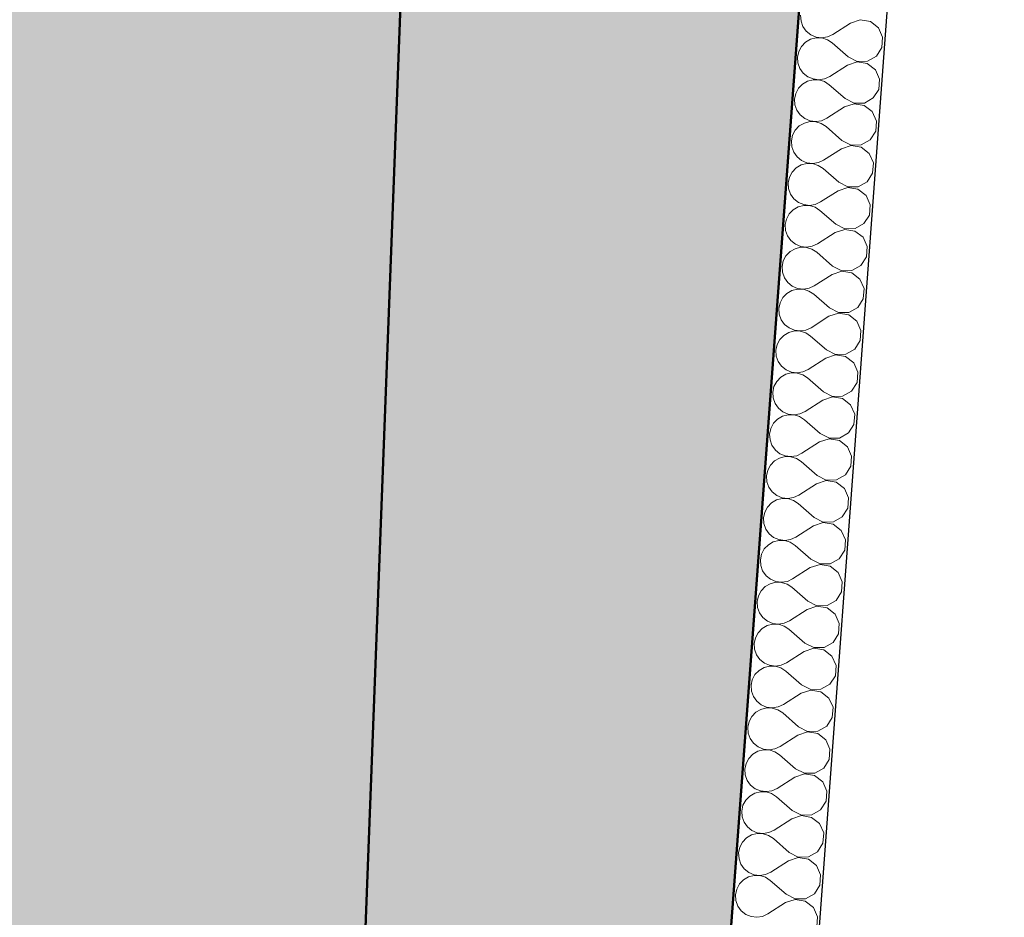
# Model space of a CAD drawing. Header units: millimetres. Extents: x 126830 to 197420, y -10585 to 21156.
# Tile 46 of 100: x 148397 to 150183, y 14422 to 16051. Entities that reach past the tile are written whole.
import ezdxf

# ---------------------------------------------------------------- set-up
doc = ezdxf.new("R2010")
doc.units = ezdxf.units.MM
doc.header["$MEASUREMENT"] = 0
doc.linetypes.add('Wipeout_Contour', pattern=[1000, 0, -1000])
for name, color, linetype in [('Konstrukce - nosné', 7, 'Continuous'), ('Nové_Konstrukce - nosné', 7, 'Continuous'), ('Nové_Výplně – Řezové', 7, 'Continuous'), ('Výplně - Povrchové', 7, 'Continuous'), ('Výplně – Řezové', 7, 'Continuous')]:
    doc.layers.add(name, color=color, linetype=linetype)

# ---------------------------------------------------------------- blocks, each defined once
blk = doc.blocks.new('*X11')
at = {"layer": 'Nové_Výplně – Řezové', "color": 21, "linetype": 'Continuous', "lineweight": 20, "true_color": 0xffaaaa}
for p, q in [((149813.9, 16058.7), (149814.6, 16048.2)), ((149814.6, 16048.2), (149818.1, 16038.3)), ((149818.1, 16038.3), (149824.2, 16029.7)), ((149904.6, 16044.3), (149872.5, 16023.8)), ((149922.1, 16050.2), (149904.6, 16044.3)), ((149940.4, 16047.1), (149922.1, 16050.2)), ((149955.1, 16035.7), (149940.4, 16047.1)), ((149824.2, 16029.7), (149832.4, 16023.1)), ((149832.4, 16023.1), (149842.1, 16019.1)), ((149852.5, 16017.8), (149862.9, 16019.4)), ((149862.9, 16019.4), (149872.5, 16023.8)), ((149962.6, 16018.8), (149955.1, 16035.7)), ((149815.5, 16002.2), (149810.5, 15993)), ((149822.8, 16009.8), (149815.5, 16002.2)), ((149831.8, 16015.1), (149822.8, 16009.8)), ((149842, 16017.7), (149831.8, 16015.1)), ((149852.5, 16017.5), (149842, 16017.7)), ((149842.1, 16019.1), (149852.5, 16017.8)), ((149862.6, 16014.3), (149852.5, 16017.5)), ((149871.3, 16008.6), (149862.6, 16014.3)), ((149900.1, 15983.5), (149871.3, 16008.6)), ((149961.3, 16000.3), (149962.6, 16018.8)), ((149810.5, 15993), (149808.3, 15982.7)), ((149900.1, 15983.5), (149916.6, 15975.1)), ((149935.1, 15975.5), (149951.3, 15984.6)), ((149951.3, 15984.6), (149961.3, 16000.3)), ((149808.3, 15982.7), (149809, 15972.2)), ((149809, 15972.2), (149812.5, 15962.3)), ((149898.9, 15968.3), (149866.8, 15947.8)), ((149916.5, 15974.2), (149898.9, 15968.3)), ((149934.8, 15971.1), (149916.5, 15974.2)), ((149916.6, 15975.1), (149935.1, 15975.5)), ((149949.5, 15959.7), (149934.8, 15971.1)), ((149812.5, 15962.3), (149818.6, 15953.7)), ((149818.6, 15953.7), (149826.8, 15947.2)), ((149857.3, 15943.4), (149866.8, 15947.8)), ((149957, 15942.8), (149949.5, 15959.7)), ((149817.1, 15933.8), (149809.8, 15926.3)), ((149826.2, 15939.1), (149817.1, 15933.8)), ((149836.4, 15941.8), (149826.2, 15939.1)), ((149826.8, 15947.2), (149836.5, 15943.1)), ((149846.9, 15941.5), (149836.4, 15941.8)), ((149836.5, 15943.1), (149846.9, 15941.8)), ((149846.9, 15941.8), (149857.3, 15943.4)), ((149856.9, 15938.4), (149846.9, 15941.5)), ((149865.7, 15932.6), (149856.9, 15938.4)), ((149894.4, 15907.6), (149865.7, 15932.6)), ((149955.6, 15924.3), (149957, 15942.8)), ((149804.9, 15917), (149802.7, 15906.7)), ((149809.8, 15926.3), (149804.9, 15917)), ((149945.7, 15908.6), (149955.6, 15924.3)), ((149802.7, 15906.7), (149803.4, 15896.2)), ((149803.4, 15896.2), (149806.9, 15886.3)), ((149910.9, 15898.3), (149893.3, 15892.4)), ((149894.4, 15907.6), (149911, 15899.1)), ((149929.2, 15895.2), (149910.9, 15898.3)), ((149911, 15899.1), (149929.5, 15899.5)), ((149943.8, 15883.8), (149929.2, 15895.2)), ((149929.5, 15899.5), (149945.7, 15908.6)), ((149806.9, 15886.3), (149813, 15877.8)), ((149813, 15877.8), (149821.2, 15871.2)), ((149893.3, 15892.4), (149861.2, 15871.8)), ((149951.4, 15866.8), (149943.8, 15883.8)), ((149820.6, 15863.2), (149811.5, 15857.9)), ((149830.8, 15865.8), (149820.6, 15863.2)), ((149821.2, 15871.2), (149830.9, 15867.1)), ((149841.3, 15865.5), (149830.8, 15865.8)), ((149830.9, 15867.1), (149841.3, 15865.8)), ((149841.3, 15865.8), (149851.7, 15867.4)), ((149851.3, 15862.4), (149841.3, 15865.5)), ((149860.1, 15856.6), (149851.3, 15862.4)), ((149851.7, 15867.4), (149861.2, 15871.8)), ((149950, 15848.3), (149951.4, 15866.8)), ((149799.3, 15841), (149797.1, 15830.7)), ((149804.2, 15850.3), (149799.3, 15841)), ((149811.5, 15857.9), (149804.2, 15850.3)), ((149888.8, 15831.6), (149860.1, 15856.6)), ((149940.1, 15832.6), (149950, 15848.3)), ((149797.1, 15830.7), (149797.7, 15820.2)), ((149888.8, 15831.6), (149905.3, 15823.2)), ((149905.3, 15823.2), (149923.9, 15823.5)), ((149923.9, 15823.5), (149940.1, 15832.6)), ((149797.7, 15820.2), (149801.3, 15810.3)), ((149801.3, 15810.3), (149807.3, 15801.8)), ((149887.7, 15816.4), (149855.6, 15795.8)), ((149905.3, 15822.3), (149887.7, 15816.4)), ((149923.6, 15819.2), (149905.3, 15822.3)), ((149938.2, 15807.8), (149923.6, 15819.2)), ((149945.8, 15790.8), (149938.2, 15807.8)), ((149815, 15787.2), (149805.9, 15781.9)), ((149807.3, 15801.8), (149815.5, 15795.2)), ((149825.1, 15789.8), (149815, 15787.2)), ((149815.5, 15795.2), (149825.2, 15791.1)), ((149835.6, 15789.5), (149825.1, 15789.8)), ((149825.2, 15791.1), (149835.7, 15789.8)), ((149845.7, 15786.4), (149835.6, 15789.5)), ((149835.7, 15789.8), (149846.1, 15791.4)), ((149846.1, 15791.4), (149855.6, 15795.8)), ((149944.4, 15772.3), (149945.8, 15790.8)), ((149798.6, 15774.3), (149793.7, 15765)), ((149805.9, 15781.9), (149798.6, 15774.3)), ((149854.5, 15780.6), (149845.7, 15786.4)), ((149883.2, 15755.6), (149854.5, 15780.6)), ((149934.4, 15756.7), (149944.4, 15772.3)), ((149793.7, 15765), (149791.4, 15754.7)), ((149791.4, 15754.7), (149792.1, 15744.3)), ((149883.2, 15755.6), (149899.7, 15747.2)), ((149918.3, 15747.6), (149934.4, 15756.7)), ((149792.1, 15744.3), (149795.6, 15734.4)), ((149795.6, 15734.4), (149801.7, 15725.8)), ((149882.1, 15740.4), (149850, 15719.9)), ((149899.6, 15746.3), (149882.1, 15740.4)), ((149917.9, 15743.2), (149899.6, 15746.3)), ((149899.7, 15747.2), (149918.3, 15747.6)), ((149932.6, 15731.8), (149917.9, 15743.2)), ((149801.7, 15725.8), (149809.9, 15719.2)), ((149809.9, 15719.2), (149819.6, 15715.1)), ((149840.4, 15715.5), (149850, 15719.9)), ((149940.1, 15714.8), (149932.6, 15731.8)), ((149793, 15698.3), (149788, 15689)), ((149800.3, 15705.9), (149793, 15698.3)), ((149809.3, 15711.2), (149800.3, 15705.9)), ((149819.5, 15713.8), (149809.3, 15711.2)), ((149830, 15713.5), (149819.5, 15713.8)), ((149819.6, 15715.1), (149830, 15713.8)), ((149830, 15713.8), (149840.4, 15715.5)), ((149840.1, 15710.4), (149830, 15713.5)), ((149848.9, 15704.7), (149840.1, 15710.4)), ((149877.6, 15679.6), (149848.9, 15704.7)), ((149938.8, 15696.3), (149940.1, 15714.8)), ((149788, 15689), (149785.8, 15678.8)), ((149912.6, 15671.6), (149928.8, 15680.7)), ((149928.8, 15680.7), (149938.8, 15696.3)), ((149785.8, 15678.8), (149786.5, 15668.3)), ((149786.5, 15668.3), (149790, 15658.4)), ((149876.4, 15664.4), (149844.4, 15643.9)), ((149894, 15670.3), (149876.4, 15664.4)), ((149877.6, 15679.6), (149894.1, 15671.2)), ((149912.3, 15667.2), (149894, 15670.3)), ((149894.1, 15671.2), (149912.6, 15671.6)), ((149927, 15655.8), (149912.3, 15667.2)), ((149790, 15658.4), (149796.1, 15649.8)), ((149796.1, 15649.8), (149804.3, 15643.2)), ((149934.5, 15638.9), (149927, 15655.8)), ((149794.6, 15629.9), (149787.3, 15622.3)), ((149803.7, 15635.2), (149794.6, 15629.9)), ((149813.9, 15637.8), (149803.7, 15635.2)), ((149804.3, 15643.2), (149814, 15639.1)), ((149824.4, 15637.6), (149813.9, 15637.8)), ((149814, 15639.1), (149824.4, 15637.9)), ((149824.4, 15637.9), (149834.8, 15639.5)), ((149834.4, 15634.4), (149824.4, 15637.6)), ((149843.2, 15628.7), (149834.4, 15634.4)), ((149834.8, 15639.5), (149844.4, 15643.9)), ((149871.9, 15603.6), (149843.2, 15628.7)), ((149933.1, 15620.4), (149934.5, 15638.9)), ((149782.4, 15613.1), (149780.2, 15602.8)), ((149787.3, 15622.3), (149782.4, 15613.1)), ((149923.2, 15604.7), (149933.1, 15620.4)), ((149780.2, 15602.8), (149780.9, 15592.3)), ((149780.9, 15592.3), (149784.4, 15582.4)), ((149888.4, 15594.3), (149870.8, 15588.4)), ((149871.9, 15603.6), (149888.5, 15595.2)), ((149906.7, 15591.2), (149888.4, 15594.3)), ((149888.5, 15595.2), (149907, 15595.6)), ((149921.3, 15579.8), (149906.7, 15591.2)), ((149907, 15595.6), (149923.2, 15604.7)), ((149784.4, 15582.4), (149790.5, 15573.8)), ((149790.5, 15573.8), (149798.7, 15567.2)), ((149870.8, 15588.4), (149838.7, 15567.9)), ((149928.9, 15562.9), (149921.3, 15579.8)), ((149798.1, 15559.2), (149789, 15553.9)), ((149808.3, 15561.8), (149798.1, 15559.2)), ((149798.7, 15567.2), (149808.4, 15563.2)), ((149818.8, 15561.6), (149808.3, 15561.8)), ((149808.4, 15563.2), (149818.8, 15561.9)), ((149818.8, 15561.9), (149829.2, 15563.5)), ((149828.8, 15558.4), (149818.8, 15561.6)), ((149837.6, 15552.7), (149828.8, 15558.4)), ((149829.2, 15563.5), (149838.7, 15567.9)), ((149927.5, 15544.4), (149928.9, 15562.9)), ((149776.8, 15537.1), (149774.6, 15526.8)), ((149781.7, 15546.4), (149776.8, 15537.1)), ((149789, 15553.9), (149781.7, 15546.4)), ((149866.3, 15527.6), (149837.6, 15552.7)), ((149917.6, 15528.7), (149927.5, 15544.4)), ((149774.6, 15526.8), (149775.2, 15516.3)), ((149866.3, 15527.6), (149882.8, 15519.2)), ((149882.8, 15519.2), (149901.4, 15519.6)), ((149901.4, 15519.6), (149917.6, 15528.7)), ((149775.2, 15516.3), (149778.8, 15506.4)), ((149778.8, 15506.4), (149784.9, 15497.8)), ((149865.2, 15512.5), (149833.1, 15491.9)), ((149882.8, 15518.4), (149865.2, 15512.5)), ((149901.1, 15515.2), (149882.8, 15518.4)), ((149915.7, 15503.9), (149901.1, 15515.2)), ((149923.3, 15486.9), (149915.7, 15503.9)), ((149784.9, 15497.8), (149793.1, 15491.3)), ((149802.6, 15485.9), (149792.5, 15483.2)), ((149793.1, 15491.3), (149802.7, 15487.2)), ((149813.1, 15485.6), (149802.6, 15485.9)), ((149802.7, 15487.2), (149813.2, 15485.9)), ((149823.2, 15482.5), (149813.1, 15485.6)), ((149813.2, 15485.9), (149823.6, 15487.5)), ((149823.6, 15487.5), (149833.1, 15491.9)), ((149921.9, 15468.4), (149923.3, 15486.9)), ((149776.1, 15470.4), (149771.2, 15461.1)), ((149783.4, 15477.9), (149776.1, 15470.4)), ((149792.5, 15483.2), (149783.4, 15477.9)), ((149832, 15476.7), (149823.2, 15482.5)), ((149860.7, 15451.7), (149832, 15476.7)), ((149911.9, 15452.7), (149921.9, 15468.4)), ((149771.2, 15461.1), (149768.9, 15450.8)), ((149768.9, 15450.8), (149769.6, 15440.3)), ((149860.7, 15451.7), (149877.2, 15443.2)), ((149895.8, 15443.6), (149911.9, 15452.7)), ((149769.6, 15440.3), (149773.1, 15430.4)), ((149773.1, 15430.4), (149779.2, 15421.9)), ((149859.6, 15436.5), (149827.5, 15415.9)), ((149877.2, 15442.4), (149859.6, 15436.5)), ((149877.2, 15443.2), (149895.8, 15443.6)), ((149895.4, 15439.3), (149877.2, 15442.4)), ((149910.1, 15427.9), (149895.4, 15439.3)), ((149779.2, 15421.9), (149787.4, 15415.3)), ((149787.4, 15415.3), (149797.1, 15411.2)), ((149817.9, 15411.5), (149827.5, 15415.9)), ((149917.6, 15410.9), (149910.1, 15427.9)), ((149770.5, 15394.4), (149765.5, 15385.1)), ((149777.8, 15402), (149770.5, 15394.4)), ((149786.8, 15407.3), (149777.8, 15402)), ((149797, 15409.9), (149786.8, 15407.3)), ((149807.5, 15409.6), (149797, 15409.9)), ((149797.1, 15411.2), (149807.5, 15409.9)), ((149807.5, 15409.9), (149817.9, 15411.5)), ((149817.6, 15406.5), (149807.5, 15409.6)), ((149826.4, 15400.7), (149817.6, 15406.5)), ((149855.1, 15375.7), (149826.4, 15400.7)), ((149916.3, 15392.4), (149917.6, 15410.9)), ((149765.5, 15385.1), (149763.3, 15374.8)), ((149890.1, 15367.6), (149906.3, 15376.7)), ((149906.3, 15376.7), (149916.3, 15392.4)), ((149763.3, 15374.8), (149764, 15364.3)), ((149764, 15364.3), (149767.5, 15354.4)), ((149853.9, 15360.5), (149821.9, 15339.9)), ((149871.5, 15366.4), (149853.9, 15360.5)), ((149855.1, 15375.7), (149871.6, 15367.3)), ((149889.8, 15363.3), (149871.5, 15366.4)), ((149871.6, 15367.3), (149890.1, 15367.6)), ((149904.5, 15351.9), (149889.8, 15363.3)), ((149767.5, 15354.4), (149773.6, 15345.9)), ((149773.6, 15345.9), (149781.8, 15339.3)), ((149912, 15334.9), (149904.5, 15351.9)), ((149772.1, 15326), (149764.8, 15318.4)), ((149781.2, 15331.3), (149772.1, 15326)), ((149791.4, 15333.9), (149781.2, 15331.3)), ((149781.8, 15339.3), (149791.5, 15335.2)), ((149801.9, 15333.6), (149791.4, 15333.9)), ((149791.5, 15335.2), (149801.9, 15333.9)), ((149801.9, 15333.9), (149812.3, 15335.5)), ((149811.9, 15330.5), (149801.9, 15333.6)), ((149820.7, 15324.7), (149811.9, 15330.5)), ((149812.3, 15335.5), (149821.9, 15339.9)), ((149849.4, 15299.7), (149820.7, 15324.7)), ((149910.6, 15316.4), (149912, 15334.9)), ((149759.9, 15309.1), (149757.7, 15298.9)), ((149764.8, 15318.4), (149759.9, 15309.1)), ((149900.7, 15300.8), (149910.6, 15316.4)), ((149757.7, 15298.9), (149758.4, 15288.4)), ((149758.4, 15288.4), (149761.9, 15278.5)), ((149865.9, 15290.4), (149848.3, 15284.5)), ((149849.4, 15299.7), (149866, 15291.3)), ((149884.2, 15287.3), (149865.9, 15290.4)), ((149866, 15291.3), (149884.5, 15291.7)), ((149898.8, 15275.9), (149884.2, 15287.3)), ((149884.5, 15291.7), (149900.7, 15300.8)), ((149761.9, 15278.5), (149768, 15269.9)), ((149768, 15269.9), (149776.2, 15263.3)), ((149848.3, 15284.5), (149816.2, 15264)), ((149906.4, 15258.9), (149898.8, 15275.9)), ((149775.6, 15255.3), (149766.5, 15250)), ((149785.8, 15257.9), (149775.6, 15255.3)), ((149776.2, 15263.3), (149785.9, 15259.2)), ((149796.3, 15257.6), (149785.8, 15257.9)), ((149785.9, 15259.2), (149796.3, 15257.9)), ((149796.3, 15257.9), (149806.7, 15259.6)), ((149806.3, 15254.5), (149796.3, 15257.6)), ((149815.1, 15248.8), (149806.3, 15254.5)), ((149806.7, 15259.6), (149816.2, 15264)), ((149905, 15240.4), (149906.4, 15258.9)), ((149759.2, 15242.4), (149754.3, 15233.1)), ((149766.5, 15250), (149759.2, 15242.4)), ((149843.8, 15223.7), (149815.1, 15248.8)), ((149895.1, 15224.8), (149905, 15240.4)), ((149754.3, 15233.1), (149752.1, 15222.9)), ((149752.1, 15222.9), (149752.7, 15212.4)), ((149843.8, 15223.7), (149860.3, 15215.3)), ((149860.3, 15215.3), (149878.9, 15215.7)), ((149878.9, 15215.7), (149895.1, 15224.8)), ((149752.7, 15212.4), (149756.3, 15202.5)), ((149756.3, 15202.5), (149762.4, 15193.9)), ((149842.7, 15208.5), (149810.6, 15188)), ((149860.3, 15214.4), (149842.7, 15208.5)), ((149878.6, 15211.3), (149860.3, 15214.4)), ((149893.2, 15199.9), (149878.6, 15211.3)), ((149900.8, 15183), (149893.2, 15199.9)), ((149762.4, 15193.9), (149770.6, 15187.3)), ((149780.1, 15181.9), (149770, 15179.3)), ((149770.6, 15187.3), (149780.2, 15183.2)), ((149790.6, 15181.7), (149780.1, 15181.9)), ((149780.2, 15183.2), (149790.7, 15182)), ((149800.7, 15178.5), (149790.6, 15181.7)), ((149790.7, 15182), (149801.1, 15183.6)), ((149801.1, 15183.6), (149810.6, 15188)), ((149899.4, 15164.5), (149900.8, 15183)), ((149753.6, 15166.4), (149748.7, 15157.2)), ((149760.9, 15174), (149753.6, 15166.4)), ((149770, 15179.3), (149760.9, 15174)), ((149809.5, 15172.8), (149800.7, 15178.5)), ((149838.2, 15147.7), (149809.5, 15172.8)), ((149889.4, 15148.8), (149899.4, 15164.5)), ((149748.7, 15157.2), (149746.4, 15146.9)), ((149746.4, 15146.9), (149747.1, 15136.4)), ((149838.2, 15147.7), (149854.7, 15139.3)), ((149873.3, 15139.7), (149889.4, 15148.8)), ((149747.1, 15136.4), (149750.6, 15126.5)), ((149750.6, 15126.5), (149756.7, 15117.9)), ((149837.1, 15132.5), (149805, 15112)), ((149854.7, 15138.4), (149837.1, 15132.5)), ((149854.7, 15139.3), (149873.3, 15139.7)), ((149872.9, 15135.3), (149854.7, 15138.4)), ((149887.6, 15123.9), (149872.9, 15135.3)), ((149756.7, 15117.9), (149764.9, 15111.4)), ((149764.9, 15111.4), (149774.6, 15107.3)), ((149795.4, 15107.6), (149805, 15112)), ((149895.1, 15107), (149887.6, 15123.9)), ((149748, 15090.5), (149743, 15081.2)), ((149755.3, 15098), (149748, 15090.5)), ((149764.3, 15103.3), (149755.3, 15098)), ((149774.5, 15105.9), (149764.3, 15103.3)), ((149785, 15105.7), (149774.5, 15105.9)), ((149774.6, 15107.3), (149785, 15106)), ((149785, 15106), (149795.4, 15107.6)), ((149795.1, 15102.5), (149785, 15105.7)), ((149803.9, 15096.8), (149795.1, 15102.5)), ((149832.6, 15071.8), (149803.9, 15096.8)), ((149893.8, 15088.5), (149895.1, 15107)), ((149743, 15081.2), (149740.8, 15070.9)), ((149867.6, 15063.7), (149883.8, 15072.8)), ((149883.8, 15072.8), (149893.8, 15088.5)), ((149740.8, 15070.9), (149741.5, 15060.4)), ((149741.5, 15060.4), (149745, 15050.5)), ((149831.4, 15056.6), (149799.4, 15036)), ((149849, 15062.5), (149831.4, 15056.6)), ((149832.6, 15071.8), (149849.1, 15063.3)), ((149867.3, 15059.3), (149849, 15062.5)), ((149849.1, 15063.3), (149867.6, 15063.7)), ((149882, 15048), (149867.3, 15059.3)), ((149745, 15050.5), (149751.1, 15041.9)), ((149751.1, 15041.9), (149759.3, 15035.4)), ((149889.5, 15031), (149882, 15048)), ((149749.6, 15022.1), (149742.3, 15014.5)), ((149758.7, 15027.3), (149749.6, 15022.1)), ((149768.9, 15030), (149758.7, 15027.3)), ((149759.3, 15035.4), (149769, 15031.3)), ((149779.4, 15029.7), (149768.9, 15030)), ((149769, 15031.3), (149779.4, 15030)), ((149779.4, 15030), (149789.8, 15031.6)), ((149789.4, 15026.6), (149779.4, 15029.7)), ((149798.2, 15020.8), (149789.4, 15026.6)), ((149789.8, 15031.6), (149799.4, 15036)), ((149826.9, 14995.8), (149798.2, 15020.8)), ((149888.1, 15012.5), (149889.5, 15031)), ((149737.4, 15005.2), (149735.2, 14994.9)), ((149742.3, 15014.5), (149737.4, 15005.2)), ((149878.2, 14996.8), (149888.1, 15012.5)), ((149735.2, 14994.9), (149735.9, 14984.4)), ((149735.9, 14984.4), (149739.4, 14974.5)), ((149843.4, 14986.5), (149825.8, 14980.6)), ((149826.9, 14995.8), (149843.5, 14987.3)), ((149861.7, 14983.4), (149843.4, 14986.5)), ((149843.5, 14987.3), (149862, 14987.7)), ((149876.4, 14972), (149861.7, 14983.4)), ((149862, 14987.7), (149878.2, 14996.8)), ((149739.4, 14974.5), (149745.5, 14966)), ((149745.5, 14966), (149753.7, 14959.4)), ((149825.8, 14980.6), (149793.7, 14960)), ((149883.9, 14955), (149876.4, 14972)), ((149753.1, 14951.4), (149744, 14946.1)), ((149763.3, 14954), (149753.1, 14951.4)), ((149753.7, 14959.4), (149763.4, 14955.3)), ((149773.8, 14953.7), (149763.3, 14954)), ((149763.4, 14955.3), (149773.8, 14954)), ((149773.8, 14954), (149784.2, 14955.6)), ((149783.8, 14950.6), (149773.8, 14953.7)), ((149792.6, 14944.8), (149783.8, 14950.6)), ((149784.2, 14955.6), (149793.7, 14960)), ((149882.5, 14936.5), (149883.9, 14955)), ((149736.7, 14938.5), (149731.8, 14929.2)), ((149744, 14946.1), (149736.7, 14938.5)), ((149821.3, 14919.8), (149792.6, 14944.8)), ((149872.6, 14920.8), (149882.5, 14936.5)), ((149731.8, 14929.2), (149729.6, 14918.9)), ((149729.6, 14918.9), (149730.2, 14908.4)), ((149821.3, 14919.8), (149837.8, 14911.4)), ((149856.4, 14911.7), (149872.6, 14920.8)), ((149730.2, 14908.4), (149733.8, 14898.5)), ((149733.8, 14898.5), (149739.9, 14890)), ((149820.2, 14904.6), (149788.1, 14884)), ((149837.8, 14910.5), (149820.2, 14904.6)), ((149837.8, 14911.4), (149856.4, 14911.7)), ((149856.1, 14907.4), (149837.8, 14910.5)), ((149870.7, 14896), (149856.1, 14907.4)), ((149878.3, 14879), (149870.7, 14896)), ((149739.9, 14890), (149748.1, 14883.4)), ((149757.6, 14878), (149747.5, 14875.4)), ((149748.1, 14883.4), (149757.7, 14879.3)), ((149768.1, 14877.7), (149757.6, 14878)), ((149757.7, 14879.3), (149768.2, 14878)), ((149778.2, 14874.6), (149768.1, 14877.7)), ((149768.2, 14878), (149778.6, 14879.7)), ((149778.6, 14879.7), (149788.1, 14884)), ((149876.9, 14860.5), (149878.3, 14879)), ((149731.1, 14862.5), (149726.2, 14853.2)), ((149738.4, 14870.1), (149731.1, 14862.5)), ((149747.5, 14875.4), (149738.4, 14870.1)), ((149787, 14868.8), (149778.2, 14874.6)), ((149815.7, 14843.8), (149787, 14868.8)), ((149866.9, 14844.9), (149876.9, 14860.5)), ((149726.2, 14853.2), (149723.9, 14843)), ((149723.9, 14843), (149724.6, 14832.5)), ((149815.7, 14843.8), (149832.2, 14835.4)), ((149850.8, 14835.8), (149866.9, 14844.9)), ((149724.6, 14832.5), (149728.1, 14822.6)), ((149728.1, 14822.6), (149734.2, 14814)), ((149814.6, 14828.6), (149782.5, 14808.1)), ((149832.2, 14834.5), (149814.6, 14828.6)), ((149832.2, 14835.4), (149850.8, 14835.8)), ((149850.4, 14831.4), (149832.2, 14834.5)), ((149865.1, 14820), (149850.4, 14831.4)), ((149734.2, 14814), (149742.4, 14807.4)), ((149742.4, 14807.4), (149752.1, 14803.3)), ((149772.9, 14803.7), (149782.5, 14808.1)), ((149872.6, 14803.1), (149865.1, 14820)), ((149732.8, 14794.1), (149725.5, 14786.5)), ((149741.8, 14799.4), (149732.8, 14794.1)), ((149752, 14802), (149741.8, 14799.4)), ((149762.5, 14801.7), (149752, 14802)), ((149752.1, 14803.3), (149762.5, 14802.1)), ((149762.5, 14802.1), (149772.9, 14803.7)), ((149772.6, 14798.6), (149762.5, 14801.7)), ((149781.4, 14792.9), (149772.6, 14798.6)), ((149810.1, 14767.8), (149781.4, 14792.9)), ((149871.3, 14784.5), (149872.6, 14803.1)), ((149720.5, 14777.2), (149718.3, 14767)), ((149725.5, 14786.5), (149720.5, 14777.2)), ((149861.3, 14768.9), (149871.3, 14784.5)), ((149718.3, 14767), (149719, 14756.5)), ((149719, 14756.5), (149722.5, 14746.6)), ((149808.9, 14752.6), (149776.9, 14732.1)), ((149826.5, 14758.5), (149808.9, 14752.6)), ((149810.1, 14767.8), (149826.6, 14759.4)), ((149844.8, 14755.4), (149826.5, 14758.5)), ((149826.6, 14759.4), (149845.1, 14759.8)), ((149859.5, 14744), (149844.8, 14755.4)), ((149845.1, 14759.8), (149861.3, 14768.9)), ((149722.5, 14746.6), (149728.6, 14738)), ((149728.6, 14738), (149736.8, 14731.4)), ((149867, 14727.1), (149859.5, 14744)), ((149727.1, 14718.1), (149719.8, 14710.5)), ((149736.2, 14723.4), (149727.1, 14718.1)), ((149746.4, 14726), (149736.2, 14723.4)), ((149736.8, 14731.4), (149746.5, 14727.4)), ((149756.9, 14725.8), (149746.4, 14726)), ((149746.5, 14727.4), (149756.9, 14726.1)), ((149756.9, 14726.1), (149767.3, 14727.7)), ((149766.9, 14722.6), (149756.9, 14725.8)), ((149775.7, 14716.9), (149766.9, 14722.6)), ((149767.3, 14727.7), (149776.9, 14732.1)), ((149804.4, 14691.8), (149775.7, 14716.9)), ((149865.6, 14708.6), (149867, 14727.1)), ((149714.9, 14701.3), (149712.7, 14691)), ((149719.8, 14710.5), (149714.9, 14701.3)), ((149855.7, 14692.9), (149865.6, 14708.6)), ((149712.7, 14691), (149713.4, 14680.5)), ((149713.4, 14680.5), (149716.9, 14670.6)), ((149820.9, 14682.5), (149803.3, 14676.6)), ((149804.4, 14691.8), (149821, 14683.4)), ((149839.2, 14679.4), (149820.9, 14682.5)), ((149821, 14683.4), (149839.5, 14683.8)), ((149839.5, 14683.8), (149855.7, 14692.9)), ((149716.9, 14670.6), (149723, 14662)), ((149723, 14662), (149731.2, 14655.5)), ((149803.3, 14676.6), (149771.2, 14656.1)), ((149853.9, 14668), (149839.2, 14679.4)), ((149861.4, 14651.1), (149853.9, 14668)), ((149730.6, 14647.4), (149721.5, 14642.1)), ((149740.8, 14650), (149730.6, 14647.4)), ((149731.2, 14655.5), (149740.9, 14651.4)), ((149751.3, 14649.8), (149740.8, 14650)), ((149740.9, 14651.4), (149751.3, 14650.1)), ((149751.3, 14650.1), (149761.7, 14651.7)), ((149761.3, 14646.7), (149751.3, 14649.8)), ((149770.1, 14640.9), (149761.3, 14646.7)), ((149761.7, 14651.7), (149771.2, 14656.1)), ((149860, 14632.6), (149861.4, 14651.1)), ((149714.2, 14634.6), (149709.3, 14625.3)), ((149721.5, 14642.1), (149714.2, 14634.6)), ((149798.8, 14615.9), (149770.1, 14640.9)), ((149850.1, 14616.9), (149860, 14632.6)), ((149709.3, 14625.3), (149707.1, 14615)), ((149707.1, 14615), (149707.7, 14604.5)), ((149798.8, 14615.9), (149815.3, 14607.4)), ((149833.9, 14607.8), (149850.1, 14616.9)), ((149707.7, 14604.5), (149711.3, 14594.6)), ((149711.3, 14594.6), (149717.4, 14586)), ((149797.7, 14600.7), (149765.6, 14580.1)), ((149815.3, 14606.6), (149797.7, 14600.7)), ((149815.3, 14607.4), (149833.9, 14607.8)), ((149833.6, 14603.4), (149815.3, 14606.6)), ((149848.2, 14592.1), (149833.6, 14603.4)), ((149855.8, 14575.1), (149848.2, 14592.1)), ((149717.4, 14586), (149725.6, 14579.5)), ((149735.1, 14574.1), (149725, 14571.5)), ((149725.6, 14579.5), (149735.2, 14575.4)), ((149745.7, 14573.8), (149735.1, 14574.1)), ((149735.2, 14575.4), (149745.7, 14574.1)), ((149745.7, 14574.1), (149756.1, 14575.7)), ((149755.7, 14570.7), (149745.7, 14573.8)), ((149756.1, 14575.7), (149765.6, 14580.1)), ((149854.4, 14556.6), (149855.8, 14575.1)), ((149708.6, 14558.6), (149703.7, 14549.3)), ((149715.9, 14566.2), (149708.6, 14558.6)), ((149725, 14571.5), (149715.9, 14566.2)), ((149764.5, 14564.9), (149755.7, 14570.7)), ((149793.2, 14539.9), (149764.5, 14564.9)), ((149844.4, 14540.9), (149854.4, 14556.6)), ((149703.7, 14549.3), (149701.4, 14539)), ((149701.4, 14539), (149702.1, 14528.5)), ((149793.2, 14539.9), (149809.7, 14531.4)), ((149828.3, 14531.8), (149844.4, 14540.9)), ((149702.1, 14528.5), (149705.6, 14518.6)), ((149792.1, 14524.7), (149760, 14504.1)), ((149809.7, 14530.6), (149792.1, 14524.7)), ((149809.7, 14531.4), (149828.3, 14531.8)), ((149828, 14527.5), (149809.7, 14530.6)), ((149842.6, 14516.1), (149828, 14527.5)), ((149705.6, 14518.6), (149711.7, 14510.1)), ((149711.7, 14510.1), (149719.9, 14503.5)), ((149719.9, 14503.5), (149729.6, 14499.4)), ((149750.4, 14499.7), (149760, 14504.1)), ((149850.1, 14499.1), (149842.6, 14516.1)), ((149710.3, 14490.2), (149703, 14482.6)), ((149719.3, 14495.5), (149710.3, 14490.2)), ((149729.5, 14498.1), (149719.3, 14495.5)), ((149740, 14497.8), (149729.5, 14498.1)), ((149729.6, 14499.4), (149740, 14498.1)), ((149740, 14498.1), (149750.4, 14499.7)), ((149750.1, 14494.7), (149740, 14497.8)), ((149758.9, 14488.9), (149750.1, 14494.7)), ((149787.6, 14463.9), (149758.9, 14488.9)), ((149848.8, 14480.6), (149850.1, 14499.1)), ((149698, 14473.3), (149695.8, 14463)), ((149703, 14482.6), (149698, 14473.3)), ((149838.8, 14465), (149848.8, 14480.6)), ((149695.8, 14463), (149696.5, 14452.6)), ((149696.5, 14452.6), (149700, 14442.6)), ((149786.4, 14448.7), (149754.4, 14428.2)), ((149804, 14454.6), (149786.4, 14448.7)), ((149787.6, 14463.9), (149804.1, 14455.5)), ((149822.3, 14451.5), (149804, 14454.6)), ((149804.1, 14455.5), (149822.7, 14455.8)), ((149837, 14440.1), (149822.3, 14451.5)), ((149822.7, 14455.8), (149838.8, 14465)), ((149700, 14442.6), (149706.1, 14434.1)), ((149706.1, 14434.1), (149714.3, 14427.5)), ((149844.5, 14423.1), (149837, 14440.1)), ((149714.3, 14427.5), (149724, 14423.4)), ((149724, 14423.4), (149734.4, 14422.1)), ((149734.4, 14422.1), (149744.8, 14423.8)), ((149744.8, 14423.8), (149754.4, 14428.2)), ((149843.1, 14404.6), (149844.5, 14423.1))]:
    blk.add_line(p, q, dxfattribs=at)
blk = doc.blocks.new('výplň_5_1', base_point=(0, 0))
at = {"color": 254, "linetype": 'Wipeout_Contour', "lineweight": 0, "ltscale": 602953.532985}
blk.add_wipeout([(150023.8, 18945.4), (149563.1, 12722), (149723.6, 12722), (150183.3, 18932.6)], dxfattribs=at).dxf.layer = 'Nové_Výplně – Řezové'
at = {"layer": 'Nové_Výplně – Řezové', "color": 21, "linetype": 'Continuous', "lineweight": 20, "true_color": 0xffaaaa}
blk.add_blockref('*X11', (0, 0), dxfattribs=at)

msp = doc.modelspace()

# ---------------------------------------------------------------- hatches: boundary and pattern name
at = {"layer": 'Výplně - Povrchové', "linetype": 'Continuous', "lineweight": 0, "true_color": 0xffffff}
msp.add_hatch(color=7, dxfattribs=at).paths.add_polyline_path([(149178.5, 18454.6), (140110.9, 18437.3), (139594.6, 13415), (148987.3, 13415)])

# ---------------------------------------------------------------- linework, layer by layer
at = {"layer": 'Konstrukce - nosné', "color": 7, "linetype": 'Continuous', "lineweight": 50}
msp.add_lwpolyline([(149181.5, 18533.4), (148987.3, 13415)], dxfattribs=at)

# ---------------------------------------------------------------- block references
at = {"layer": 'Nové_Výplně – Řezové', "color": 21, "linetype": 'Continuous', "lineweight": 20, "true_color": 0xffaaaa}
msp.add_blockref('výplň_5_1', (0, 0), dxfattribs=at)

# ---------------------------------------------------------------- next in the draw order: hatches: boundary and pattern name
at = {"layer": 'Výplně – Řezové', "linetype": 'Continuous', "lineweight": 13}
msp.add_hatch(color=254, dxfattribs=at).paths.add_polyline_path([(149577.4, 12914.7), (149994.4, 18541.5), (149181.5, 18533.4), (148968.3, 12914.5)])

# ---------------------------------------------------------------- next in the draw order: linework, layer by layer
at = {"layer": 'Konstrukce - nosné', "color": 7, "linetype": 'Continuous', "lineweight": 50}
msp.add_lwpolyline([(149577.4, 12914.7), (149994.4, 18541.5)], dxfattribs=at)
at = {"layer": 'Nové_Konstrukce - nosné', "color": 1, "linetype": 'Continuous', "lineweight": 25}
for points in [[(150023.8, 18945.4), (149577.4, 12914.7)], [(149723.6, 12722), (150183.3, 18932.6)]]:
    msp.add_lwpolyline(points, dxfattribs=at)

doc.saveas('drawing.dxf')
